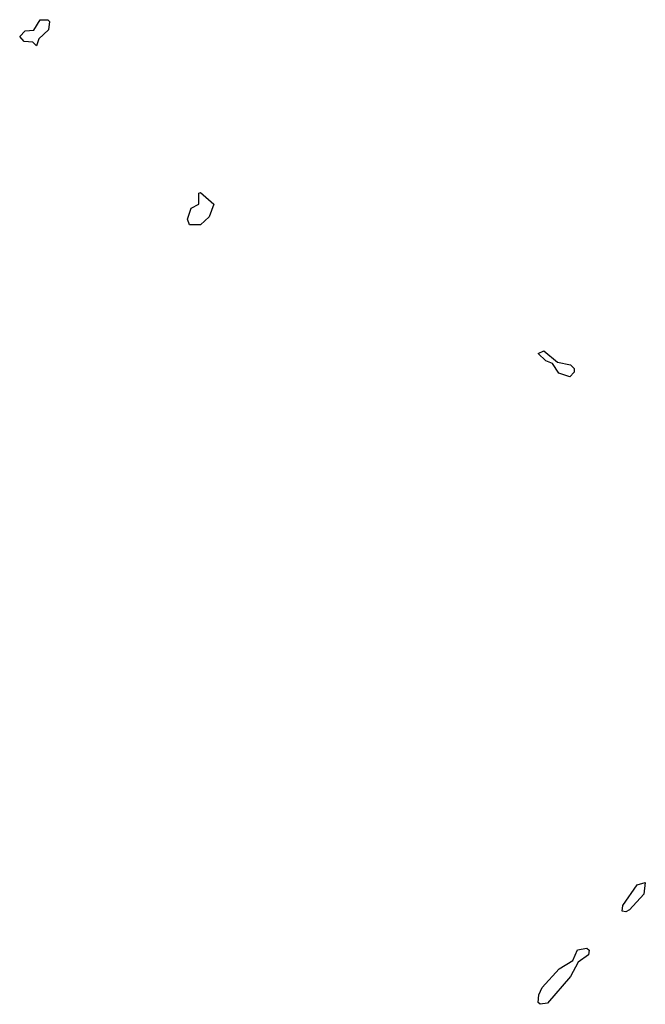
# Model space of a CAD drawing. Extents: x 2708302 to 2968450, y 494490 to 722710.
# Tile 199 of 256: x 2847660 to 2849337, y 688710 to 691350. Entities that reach past the tile are written whole.
import ezdxf

# ---------------------------------------------------------------- set-up
doc = ezdxf.new("R2010")
doc.units = 0

msp = doc.modelspace()

# ---------------------------------------------------------------- linework, layer by layer
at = {"layer": '0CON20XD'}
for points in [[(2847705, 691280), (2847695, 691290), (2847671.7, 691291.7), (2847660, 691305), (2847675, 691320), (2847698.3, 691321.7), (2847715, 691350), (2847735, 691350), (2847740, 691345), (2847737, 691323), (2847711.7, 691298.3), (2847705, 691280)], [(2848145, 690800), (2848115, 690800), (2848110, 690815), (2848120, 690845), (2848140, 690855), (2848140, 690885), (2848145, 690886.7), (2848180, 690855), (2848168.3, 690821.7), (2848145, 690800)], [(2849135, 690392.5), (2849105, 690402.5), (2849088.3, 690428.3), (2849070, 690435), (2849050, 690455), (2849065, 690462.5), (2849101.7, 690431.7), (2849136.2, 690425), (2849146, 690415), (2849146.7, 690405), (2849135, 690392.5)], [(2849285, 688957.5), (2849275, 688960), (2849276.7, 688975), (2849315, 689030), (2849337, 689037), (2849333.3, 689005), (2849295, 688963.3), (2849285, 688957.5)], [(2849055, 688710), (2849050, 688715), (2849051.2, 688735), (2849060.8, 688755), (2849106, 688805), (2849142.5, 688827.5), (2849155, 688855.8), (2849180.7, 688860.7), (2849186.7, 688855), (2849185, 688842.5), (2849157, 688823), (2849136.7, 688785), (2849075, 688713.3), (2849055, 688710)]]:
    msp.add_lwpolyline(points, dxfattribs=at)

doc.saveas('drawing.dxf')
